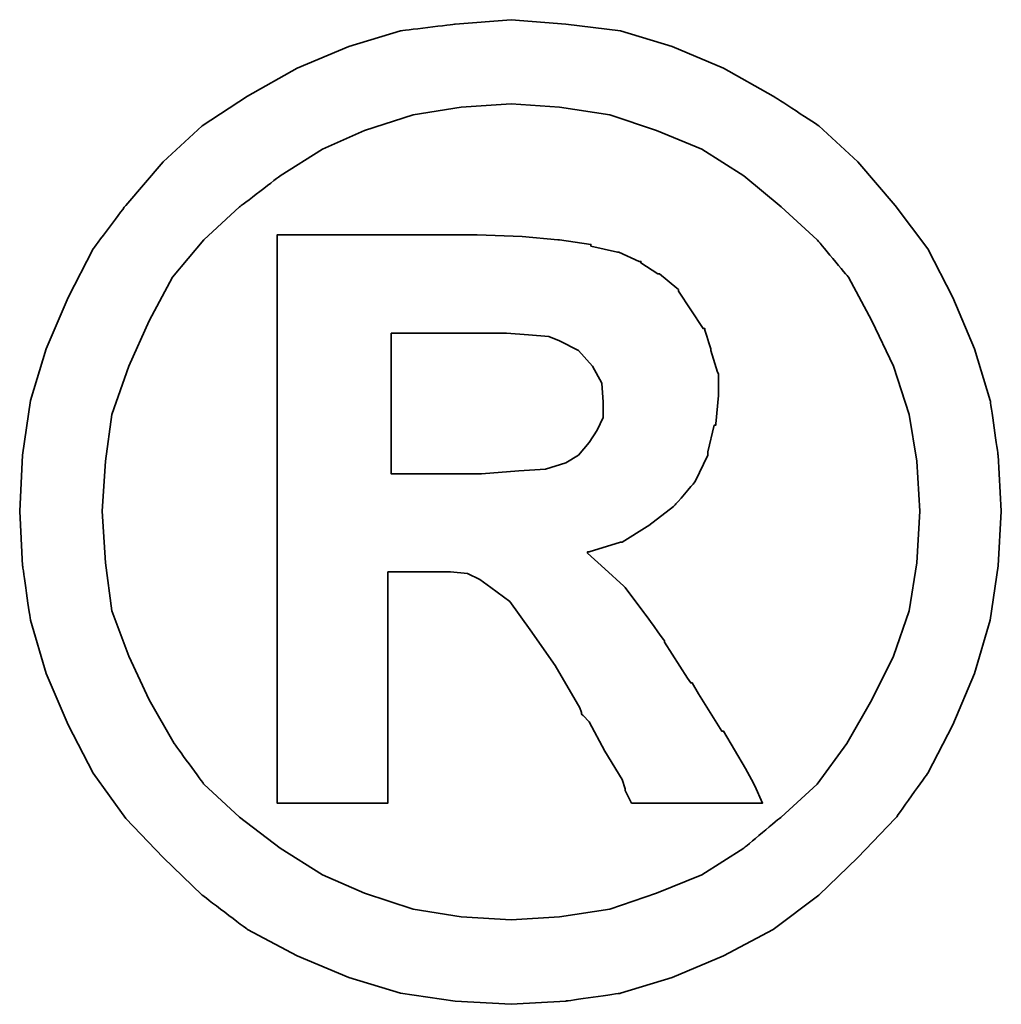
# Model space of a CAD drawing. Header units: millimetres. Extents: x 465 to 869, y -391 to -257.
# Tile 50 of 52: x 807.08 to 809.49, y -348.34 to -345.93. Entities that reach past the tile are written whole.
import ezdxf

# ---------------------------------------------------------------- set-up
doc = ezdxf.new("R2010")
doc.units = ezdxf.units.MM
doc.layers.add('DIM', color=4, linetype='CONTINUOUS')
doc.layers.add('layer 1', color=7, linetype='CONTINUOUS')

# ---------------------------------------------------------------- blocks, each defined once
blk = doc.blocks.new('TBI MOTION logo(完整正式版)')
at = {"layer": 'layer 1', "color": 22, "lineweight": 35}
for points, knots in [([(81.20634, 4.98624), (81.20634, 4.98624), (81.18649, 5.32862), (81.18649, 5.32862), (81.18649, 5.32862), (81.18649, 5.32862), (81.13886, 5.66206), (81.13886, 5.66206), (81.13886, 5.66206), (81.13886, 5.66206), (81.04359, 5.97764), (81.04359, 5.97764), (81.04359, 5.97764), (81.04359, 5.97764), (80.91061, 6.29124), (80.91061, 6.29124), (80.91061, 6.29124), (80.91061, 6.29124), (80.75778, 6.58697), (80.75778, 6.58697), (80.75778, 6.58697), (80.75778, 6.58697), (80.5593, 6.85294), (80.5593, 6.85294), (80.5593, 6.85294), (80.5593, 6.85294), (80.33105, 7.1189), (80.33105, 7.1189), (80.33105, 7.1189), (80.33105, 7.1189), (80.09287, 7.33921), (80.09287, 7.33921), (80.09287, 7.33921), (80.09287, 7.33921), (79.815, 7.51982), (79.815, 7.51982), (79.815, 7.51982), (79.815, 7.51982), (79.51133, 7.69051), (79.51133, 7.69051), (79.51133, 7.69051), (79.51133, 7.69051), (79.19773, 7.8235), (79.19773, 7.8235), (79.19773, 7.8235), (79.19773, 7.8235), (78.88215, 7.91877), (78.88215, 7.91877), (78.88215, 7.91877), (78.88215, 7.91877), (78.54871, 7.95846), (78.54871, 7.95846), (78.54871, 7.95846), (78.54871, 7.95846), (78.21526, 7.98625), (78.21526, 7.98625), (78.21526, 7.98625), (78.21526, 7.98625), (77.87388, 7.95846), (77.87388, 7.95846), (77.87388, 7.95846), (77.87388, 7.95846), (77.54044, 7.91877), (77.54044, 7.91877), (77.54044, 7.91877), (77.54044, 7.91877), (77.22485, 7.8235), (77.22485, 7.8235), (77.22485, 7.8235), (77.22485, 7.8235), (76.91027, 7.69051), (76.91027, 7.69051), (76.91027, 7.69051), (76.91027, 7.69051), (76.6056, 7.51982), (76.6056, 7.51982), (76.6056, 7.51982), (76.6056, 7.51982), (76.32972, 7.33921), (76.32972, 7.33921), (76.32972, 7.33921), (76.32972, 7.33921), (76.09154, 7.1189), (76.09154, 7.1189), (76.09154, 7.1189), (76.09154, 7.1189), (75.86329, 6.85294), (75.86329, 6.85294), (75.86329, 6.85294), (75.86329, 6.85294), (75.66382, 6.58697), (75.66382, 6.58697), (75.66382, 6.58697), (75.66382, 6.58697), (75.51099, 6.29124), (75.51099, 6.29124), (75.51099, 6.29124), (75.51099, 6.29124), (75.37702, 5.97764), (75.37702, 5.97764), (75.37702, 5.97764), (75.37702, 5.97764), (75.28175, 5.66206), (75.28175, 5.66206), (75.28175, 5.66206), (75.28175, 5.66206), (75.23411, 5.32862), (75.23411, 5.32862), (75.23411, 5.32862), (75.23411, 5.32862), (75.21625, 4.98624), (75.21625, 4.98624), (75.21625, 4.98624), (75.21625, 4.98624), (75.23411, 4.6528), (75.23411, 4.6528), (75.23411, 4.6528), (75.23411, 4.6528), (75.28175, 4.32035), (75.28175, 4.32035), (75.28175, 4.32035), (75.28175, 4.32035), (75.37702, 3.99583), (75.37702, 3.99583), (75.37702, 3.99583), (75.37702, 3.99583), (75.51099, 3.68224), (75.51099, 3.68224), (75.51099, 3.68224), (75.51099, 3.68224), (75.66382, 3.38749), (75.66382, 3.38749), (75.66382, 3.38749), (75.66382, 3.38749), (75.86329, 3.10963), (75.86329, 3.10963), (75.86329, 3.10963), (75.86329, 3.10963), (76.09154, 2.87145), (76.09154, 2.87145), (76.09154, 2.87145), (76.09154, 2.87145), (76.32972, 2.6432), (76.32972, 2.6432), (76.32972, 2.6432), (76.32972, 2.6432), (76.6056, 2.43381), (76.6056, 2.43381), (76.6056, 2.43381), (76.6056, 2.43381), (76.91027, 2.27205), (76.91027, 2.27205), (76.91027, 2.27205), (76.91027, 2.27205), (77.22485, 2.13906), (77.22485, 2.13906), (77.22485, 2.13906), (77.22485, 2.13906), (77.54044, 2.0438), (77.54044, 2.0438), (77.54044, 2.0438), (77.54044, 2.0438), (77.87388, 1.99616), (77.87388, 1.99616), (77.87388, 1.99616), (77.87388, 1.99616), (78.21526, 1.97631), (78.21526, 1.97631), (78.21526, 1.97631), (78.21526, 1.97631), (78.54871, 1.99616), (78.54871, 1.99616), (78.54871, 1.99616), (78.54871, 1.99616), (78.88215, 2.0438), (78.88215, 2.0438), (78.88215, 2.0438), (78.88215, 2.0438), (79.19773, 2.13906), (79.19773, 2.13906), (79.19773, 2.13906), (79.19773, 2.13906), (79.51133, 2.27205), (79.51133, 2.27205), (79.51133, 2.27205), (79.51133, 2.27205), (79.815, 2.43381), (79.815, 2.43381), (79.815, 2.43381), (79.815, 2.43381), (80.09287, 2.6432), (80.09287, 2.6432), (80.09287, 2.6432), (80.09287, 2.6432), (80.33105, 2.87145), (80.33105, 2.87145), (80.33105, 2.87145), (80.33105, 2.87145), (80.5593, 3.10963), (80.5593, 3.10963), (80.5593, 3.10963), (80.5593, 3.10963), (80.75778, 3.38749), (80.75778, 3.38749), (80.75778, 3.38749), (80.75778, 3.38749), (80.91061, 3.68224), (80.91061, 3.68224), (80.91061, 3.68224), (80.91061, 3.68224), (81.04359, 3.99583), (81.04359, 3.99583), (81.04359, 3.99583), (81.04359, 3.99583), (81.13886, 4.32035), (81.13886, 4.32035), (81.13886, 4.32035), (81.13886, 4.32035), (81.18649, 4.6528), (81.18649, 4.6528), (81.18649, 4.6528), (81.18649, 4.6528), (81.20634, 4.98624), (81.20634, 4.98624)], [0, 0, 0, 0, 0.0178571, 0.0178571, 0.0178571, 0.0178572, 0.0357143, 0.0357143, 0.0357143, 0.0357143, 0.0535714, 0.0535714, 0.0535714, 0.0535714, 0.0714286, 0.0714286, 0.0714286, 0.0714286, 0.0892857, 0.0892857, 0.0892857, 0.0892857, 0.1071429, 0.1071429, 0.1071429, 0.1071429, 0.125, 0.125, 0.125, 0.125, 0.1428571, 0.1428571, 0.1428571, 0.1428572, 0.1607143, 0.1607143, 0.1607143, 0.1607143, 0.1785714, 0.1785714, 0.1785714, 0.1785714, 0.1964286, 0.1964286, 0.1964286, 0.1964286, 0.2142857, 0.2142857, 0.2142857, 0.2142857, 0.2321429, 0.2321429, 0.2321429, 0.2321429, 0.25, 0.25, 0.25, 0.25, 0.2678571, 0.2678571, 0.2678571, 0.2678572, 0.2857143, 0.2857143, 0.2857143, 0.2857143, 0.3035714, 0.3035714, 0.3035714, 0.3035714, 0.3214286, 0.3214286, 0.3214286, 0.3214286, 0.3392857, 0.3392857, 0.3392857, 0.3392857, 0.3571429, 0.3571429, 0.3571429, 0.3571429, 0.375, 0.375, 0.375, 0.375, 0.3928571, 0.3928571, 0.3928571, 0.3928572, 0.4107143, 0.4107143, 0.4107143, 0.4107143, 0.4285714, 0.4285714, 0.4285714, 0.4285714, 0.4464286, 0.4464286, 0.4464286, 0.4464286, 0.4642857, 0.4642857, 0.4642857, 0.4642857, 0.4821429, 0.4821429, 0.4821429, 0.4821429, 0.5, 0.5, 0.5, 0.5, 0.5178571, 0.5178571, 0.5178571, 0.5178572, 0.5357143, 0.5357143, 0.5357143, 0.5357143, 0.5535714, 0.5535714, 0.5535714, 0.5535714, 0.5714286, 0.5714286, 0.5714286, 0.5714286, 0.5892857, 0.5892857, 0.5892857, 0.5892857, 0.6071429, 0.6071429, 0.6071429, 0.6071429, 0.625, 0.625, 0.625, 0.625, 0.6428571, 0.6428571, 0.6428571, 0.6428572, 0.6607143, 0.6607143, 0.6607143, 0.6607143, 0.6785714, 0.6785714, 0.6785714, 0.6785714, 0.6964286, 0.6964286, 0.6964286, 0.6964286, 0.7142857, 0.7142857, 0.7142857, 0.7142857, 0.7321429, 0.7321429, 0.7321429, 0.7321429, 0.75, 0.75, 0.75, 0.75, 0.7678571, 0.7678571, 0.7678571, 0.7678572, 0.7857143, 0.7857143, 0.7857143, 0.7857143, 0.8035714, 0.8035714, 0.8035714, 0.8035714, 0.8214286, 0.8214286, 0.8214286, 0.8214286, 0.8392857, 0.8392857, 0.8392857, 0.8392857, 0.8571429, 0.8571429, 0.8571429, 0.8571429, 0.875, 0.875, 0.875, 0.875, 0.8928571, 0.8928571, 0.8928571, 0.8928572, 0.9107143, 0.9107143, 0.9107143, 0.9107143, 0.9285714, 0.9285714, 0.9285714, 0.9285714, 0.9464286, 0.9464286, 0.9464286, 0.9464286, 0.9642857, 0.9642857, 0.9642857, 0.9642857, 0.9821429, 0.9821429, 0.9821429, 0.9821429, 1, 1, 1, 1]), ([(80.71014, 4.98624), (80.71014, 4.98624), (80.69129, 5.29091), (80.69129, 5.29091), (80.69129, 5.29091), (80.69129, 5.29091), (80.64464, 5.57672), (80.64464, 5.57672), (80.64464, 5.57672), (80.64464, 5.57672), (80.54937, 5.87245), (80.54937, 5.87245), (80.54937, 5.87245), (80.54937, 5.87245), (80.41639, 6.14833), (80.41639, 6.14833), (80.41639, 6.14833), (80.41639, 6.14833), (80.27349, 6.41429), (80.27349, 6.41429), (80.27349, 6.41429), (80.27349, 6.41429), (80.08295, 6.64255), (80.08295, 6.64255), (80.08295, 6.64255), (80.08295, 6.64255), (79.86264, 6.84301), (79.86264, 6.84301), (79.86264, 6.84301), (79.86264, 6.84301), (79.63439, 7.03355), (79.63439, 7.03355), (79.63439, 7.03355), (79.63439, 7.03355), (79.37835, 7.1963), (79.37835, 7.1963), (79.37835, 7.1963), (79.37835, 7.1963), (79.10246, 7.30944), (79.10246, 7.30944), (79.10246, 7.30944), (79.10246, 7.30944), (78.81665, 7.40471), (78.81665, 7.40471), (78.81665, 7.40471), (78.81665, 7.40471), (78.511, 7.45234), (78.511, 7.45234), (78.511, 7.45234), (78.511, 7.45234), (78.21526, 7.47219), (78.21526, 7.47219), (78.21526, 7.47219), (78.21526, 7.47219), (77.9106, 7.45234), (77.9106, 7.45234), (77.9106, 7.45234), (77.9106, 7.45234), (77.61685, 7.40471), (77.61685, 7.40471), (77.61685, 7.40471), (77.61685, 7.40471), (77.32012, 7.30944), (77.32012, 7.30944), (77.32012, 7.30944), (77.32012, 7.30944), (77.06309, 7.1963), (77.06309, 7.1963), (77.06309, 7.1963), (77.06309, 7.1963), (76.80606, 7.03355), (76.80606, 7.03355), (76.80606, 7.03355), (76.80606, 7.03355), (76.55797, 6.84301), (76.55797, 6.84301), (76.55797, 6.84301), (76.55797, 6.84301), (76.34063, 6.64255), (76.34063, 6.64255), (76.34063, 6.64255), (76.34063, 6.64255), (76.1491, 6.41429), (76.1491, 6.41429), (76.1491, 6.41429), (76.1491, 6.41429), (76.0062, 6.14833), (76.0062, 6.14833), (76.0062, 6.14833), (76.0062, 6.14833), (75.88314, 5.87245), (75.88314, 5.87245), (75.88314, 5.87245), (75.88314, 5.87245), (75.77794, 5.57672), (75.77794, 5.57672), (75.77794, 5.57672), (75.77794, 5.57672), (75.73924, 5.29091), (75.73924, 5.29091), (75.73924, 5.29091), (75.73924, 5.29091), (75.72039, 4.98624), (75.72039, 4.98624), (75.72039, 4.98624), (75.72039, 4.98624), (75.73924, 4.67165), (75.73924, 4.67165), (75.73924, 4.67165), (75.73924, 4.67165), (75.77794, 4.37791), (75.77794, 4.37791), (75.77794, 4.37791), (75.77794, 4.37791), (75.88314, 4.10102), (75.88314, 4.10102), (75.88314, 4.10102), (75.88314, 4.10102), (76.0062, 3.83407), (76.0062, 3.83407), (76.0062, 3.83407), (76.0062, 3.83407), (76.15902, 3.56811), (76.15902, 3.56811), (76.15902, 3.56811), (76.15902, 3.56811), (76.34063, 3.32001), (76.34063, 3.32001), (76.34063, 3.32001), (76.34063, 3.32001), (76.55797, 3.11955), (76.55797, 3.11955), (76.55797, 3.11955), (76.55797, 3.11955), (76.80606, 2.92901), (76.80606, 2.92901), (76.80606, 2.92901), (76.80606, 2.92901), (77.06309, 2.76725), (77.06309, 2.76725), (77.06309, 2.76725), (77.06309, 2.76725), (77.32012, 2.65412), (77.32012, 2.65412), (77.32012, 2.65412), (77.32012, 2.65412), (77.61685, 2.55786), (77.61685, 2.55786), (77.61685, 2.55786), (77.61685, 2.55786), (77.9106, 2.51022), (77.9106, 2.51022), (77.9106, 2.51022), (77.9106, 2.51022), (78.21526, 2.49137), (78.21526, 2.49137), (78.21526, 2.49137), (78.21526, 2.49137), (78.511, 2.51022), (78.511, 2.51022), (78.511, 2.51022), (78.511, 2.51022), (78.81665, 2.55786), (78.81665, 2.55786), (78.81665, 2.55786), (78.81665, 2.55786), (79.10246, 2.65412), (79.10246, 2.65412), (79.10246, 2.65412), (79.10246, 2.65412), (79.37835, 2.76725), (79.37835, 2.76725), (79.37835, 2.76725), (79.37835, 2.76725), (79.63439, 2.92901), (79.63439, 2.92901), (79.63439, 2.92901), (79.63439, 2.92901), (79.86264, 3.11955), (79.86264, 3.11955), (79.86264, 3.11955), (79.86264, 3.11955), (80.08295, 3.32001), (80.08295, 3.32001), (80.08295, 3.32001), (80.08295, 3.32001), (80.26356, 3.56811), (80.26356, 3.56811), (80.26356, 3.56811), (80.26356, 3.56811), (80.41639, 3.83407), (80.41639, 3.83407), (80.41639, 3.83407), (80.41639, 3.83407), (80.54937, 4.10102), (80.54937, 4.10102), (80.54937, 4.10102), (80.54937, 4.10102), (80.64464, 4.37791), (80.64464, 4.37791), (80.64464, 4.37791), (80.64464, 4.37791), (80.69129, 4.67165), (80.69129, 4.67165), (80.69129, 4.67165), (80.69129, 4.67165), (80.71014, 4.98624), (80.71014, 4.98624)], [0, 0, 0, 0, 0.0192308, 0.0192308, 0.0192308, 0.0192308, 0.0384615, 0.0384615, 0.0384615, 0.0384615, 0.0576923, 0.0576923, 0.0576923, 0.0576923, 0.0769231, 0.0769231, 0.0769231, 0.0769231, 0.0961538, 0.0961538, 0.0961538, 0.0961539, 0.1153846, 0.1153846, 0.1153846, 0.1153846, 0.1346154, 0.1346154, 0.1346154, 0.1346154, 0.1538462, 0.1538462, 0.1538462, 0.1538462, 0.1730769, 0.1730769, 0.1730769, 0.1730769, 0.1923077, 0.1923077, 0.1923077, 0.1923077, 0.2115385, 0.2115385, 0.2115385, 0.2115385, 0.2307692, 0.2307692, 0.2307692, 0.2307692, 0.25, 0.25, 0.25, 0.25, 0.2692308, 0.2692308, 0.2692308, 0.2692308, 0.2884615, 0.2884615, 0.2884615, 0.2884615, 0.3076923, 0.3076923, 0.3076923, 0.3076923, 0.3269231, 0.3269231, 0.3269231, 0.3269231, 0.3461538, 0.3461538, 0.3461538, 0.3461539, 0.3653846, 0.3653846, 0.3653846, 0.3653846, 0.3846154, 0.3846154, 0.3846154, 0.3846154, 0.4038462, 0.4038462, 0.4038462, 0.4038462, 0.4230769, 0.4230769, 0.4230769, 0.4230769, 0.4423077, 0.4423077, 0.4423077, 0.4423077, 0.4615385, 0.4615385, 0.4615385, 0.4615385, 0.4807692, 0.4807692, 0.4807692, 0.4807692, 0.5, 0.5, 0.5, 0.5, 0.5192308, 0.5192308, 0.5192308, 0.5192308, 0.5384615, 0.5384615, 0.5384615, 0.5384615, 0.5576923, 0.5576923, 0.5576923, 0.5576923, 0.5769231, 0.5769231, 0.5769231, 0.5769231, 0.5961538, 0.5961538, 0.5961538, 0.5961539, 0.6153846, 0.6153846, 0.6153846, 0.6153846, 0.6346154, 0.6346154, 0.6346154, 0.6346154, 0.6538462, 0.6538462, 0.6538462, 0.6538462, 0.6730769, 0.6730769, 0.6730769, 0.6730769, 0.6923077, 0.6923077, 0.6923077, 0.6923077, 0.7115385, 0.7115385, 0.7115385, 0.7115385, 0.7307692, 0.7307692, 0.7307692, 0.7307692, 0.75, 0.75, 0.75, 0.75, 0.7692308, 0.7692308, 0.7692308, 0.7692308, 0.7884615, 0.7884615, 0.7884615, 0.7884615, 0.8076923, 0.8076923, 0.8076923, 0.8076923, 0.8269231, 0.8269231, 0.8269231, 0.8269231, 0.8461538, 0.8461538, 0.8461538, 0.8461539, 0.8653846, 0.8653846, 0.8653846, 0.8653846, 0.8846154, 0.8846154, 0.8846154, 0.8846154, 0.9038462, 0.9038462, 0.9038462, 0.9038462, 0.9230769, 0.9230769, 0.9230769, 0.9230769, 0.9423077, 0.9423077, 0.9423077, 0.9423077, 0.9615385, 0.9615385, 0.9615385, 0.9615385, 0.9807692, 0.9807692, 0.9807692, 0.9807692, 1, 1, 1, 1]), ([(76.78721, 3.2823), (76.78721, 3.2823), (76.78721, 3.32001), (76.78721, 3.32001), (76.78721, 3.32001), (76.78721, 3.32001), (76.78721, 3.42422), (76.78721, 3.42422), (76.78721, 3.42422), (76.78721, 3.42422), (76.78721, 3.59689), (76.78721, 3.59689), (76.78721, 3.59689), (76.78721, 3.59689), (76.78721, 3.80529), (76.78721, 3.80529), (76.78721, 3.80529), (76.78721, 3.80529), (76.78721, 4.0524), (76.78721, 4.0524), (76.78721, 4.0524), (76.78721, 4.0524), (76.78721, 4.32035), (76.78721, 4.32035), (76.78721, 4.32035), (76.78721, 4.32035), (76.78721, 4.92868), (76.78721, 4.92868), (76.78721, 4.92868), (76.78721, 4.92868), (76.78721, 5.53801), (76.78721, 5.53801), (76.78721, 5.53801), (76.78721, 5.53801), (76.78721, 5.82482), (76.78721, 5.82482), (76.78721, 5.82482), (76.78721, 5.82482), (76.78721, 6.07291), (76.78721, 6.07291), (76.78721, 6.07291), (76.78721, 6.07291), (76.78721, 6.30017), (76.78721, 6.30017), (76.78721, 6.30017), (76.78721, 6.30017), (76.78721, 6.45399), (76.78721, 6.45399), (76.78721, 6.45399), (76.78721, 6.45399), (76.78721, 6.5572), (76.78721, 6.5572), (76.78721, 6.5572), (76.78721, 6.5572), (76.78721, 6.59689), (76.78721, 6.59689), (76.78721, 6.59689), (76.78721, 6.59689), (76.78721, 6.67232), (76.78721, 6.67232), (76.78721, 6.67232), (76.78721, 6.67232), (76.8537, 6.67232), (76.8537, 6.67232), (76.8537, 6.67232), (76.8537, 6.67232), (76.87355, 6.67232), (76.87355, 6.67232), (76.87355, 6.67232), (76.87355, 6.67232), (76.91027, 6.67232), (76.91027, 6.67232), (76.91027, 6.67232), (76.91027, 6.67232), (77.04424, 6.67232), (77.04424, 6.67232), (77.04424, 6.67232), (77.04424, 6.67232), (77.22485, 6.67232), (77.22485, 6.67232), (77.22485, 6.67232), (77.22485, 6.67232), (77.43524, 6.67232), (77.43524, 6.67232), (77.43524, 6.67232), (77.43524, 6.67232), (77.65357, 6.67232), (77.65357, 6.67232), (77.65357, 6.67232), (77.65357, 6.67232), (77.82625, 6.67232), (77.82625, 6.67232), (77.82625, 6.67232), (77.82625, 6.67232), (77.94037, 6.67232), (77.94037, 6.67232), (77.94037, 6.67232), (77.94037, 6.67232), (77.97709, 6.67232), (77.97709, 6.67232), (77.97709, 6.67232), (77.97709, 6.67232), (77.99694, 6.67232), (77.99694, 6.67232), (77.99694, 6.67232), (77.99694, 6.67232), (78.00686, 6.67232), (78.00686, 6.67232), (78.00686, 6.67232), (78.00686, 6.67232), (78.28275, 6.6624), (78.28275, 6.6624), (78.28275, 6.6624), (78.28275, 6.6624), (78.50107, 6.64255), (78.50107, 6.64255), (78.50107, 6.64255), (78.50107, 6.64255), (78.511, 6.64255), (78.511, 6.64255), (78.511, 6.64255), (78.511, 6.64255), (78.70154, 6.61476), (78.70154, 6.61476), (78.70154, 6.61476), (78.70154, 6.61476), (78.70154, 6.60483), (78.70154, 6.60483), (78.70154, 6.60483), (78.70154, 6.60483), (78.86429, 6.56713), (78.86429, 6.56713), (78.86429, 6.56713), (78.86429, 6.56713), (78.87223, 6.56713), (78.87223, 6.56713), (78.87223, 6.56713), (78.87223, 6.56713), (78.99727, 6.51056), (78.99727, 6.51056), (78.99727, 6.51056), (78.99727, 6.51056), (79.00719, 6.51056), (79.00719, 6.51056), (79.00719, 6.51056), (79.00719, 6.51056), (79.00719, 6.50162), (79.00719, 6.50162), (79.00719, 6.50162), (79.00719, 6.50162), (79.1104, 6.43415), (79.1104, 6.43415), (79.1104, 6.43415), (79.1104, 6.43415), (79.12132, 6.43415), (79.12132, 6.43415), (79.12132, 6.43415), (79.12132, 6.43415), (79.22552, 6.34781), (79.22552, 6.34781), (79.22552, 6.34781), (79.22552, 6.34781), (79.23544, 6.33888), (79.23544, 6.33888), (79.23544, 6.33888), (79.23544, 6.33888), (79.23544, 6.32895), (79.23544, 6.32895), (79.23544, 6.32895), (79.23544, 6.32895), (79.31087, 6.21483), (79.31087, 6.21483), (79.31087, 6.21483), (79.31087, 6.21483), (79.38629, 6.1007), (79.38629, 6.1007), (79.38629, 6.1007), (79.38629, 6.1007), (79.3972, 6.1007), (79.3972, 6.1007), (79.3972, 6.1007), (79.3972, 6.1007), (79.3972, 6.09078), (79.3972, 6.09078), (79.3972, 6.09078), (79.3972, 6.09078), (79.43392, 5.97764), (79.43392, 5.97764), (79.43392, 5.97764), (79.43392, 5.97764), (79.43392, 5.96772), (79.43392, 5.96772), (79.43392, 5.96772), (79.43392, 5.96772), (79.47362, 5.83474), (79.47362, 5.83474), (79.47362, 5.83474), (79.47362, 5.83474), (79.48156, 5.82482), (79.48156, 5.82482), (79.48156, 5.82482), (79.48156, 5.82482), (79.48156, 5.69977), (79.48156, 5.69977), (79.48156, 5.69977), (79.48156, 5.69977), (79.48156, 5.69183), (79.48156, 5.69183), (79.48156, 5.69183), (79.48156, 5.69183), (79.4637, 5.51915), (79.4637, 5.51915), (79.4637, 5.51915), (79.4637, 5.51915), (79.4637, 5.51122), (79.4637, 5.51122), (79.4637, 5.51122), (79.4637, 5.51122), (79.45377, 5.51122), (79.45377, 5.51122), (79.45377, 5.51122), (79.45377, 5.51122), (79.41507, 5.34847), (79.41507, 5.34847), (79.41507, 5.34847), (79.41507, 5.34847), (79.41507, 5.33854), (79.41507, 5.33854), (79.41507, 5.33854), (79.41507, 5.33854), (79.41507, 5.32862), (79.41507, 5.32862), (79.41507, 5.32862), (79.41507, 5.32862), (79.33865, 5.16785), (79.33865, 5.16785), (79.33865, 5.16785), (79.33865, 5.16785), (79.33071, 5.15693), (79.33071, 5.15693), (79.33071, 5.15693), (79.33071, 5.15693), (79.2156, 5.02495), (79.2156, 5.02495), (79.2156, 5.02495), (79.2156, 5.02495), (79.20567, 5.01502), (79.20567, 5.01502), (79.20567, 5.01502), (79.20567, 5.01502), (79.05483, 4.89991), (79.05483, 4.89991), (79.05483, 4.89991), (79.05483, 4.89991), (79.04491, 4.89197), (79.04491, 4.89197), (79.04491, 4.89197), (79.04491, 4.89197), (78.89208, 4.7967), (78.89208, 4.7967), (78.89208, 4.7967), (78.89208, 4.7967), (78.88215, 4.7967), (78.88215, 4.7967), (78.88215, 4.7967), (78.88215, 4.7967), (78.69161, 4.73913), (78.69161, 4.73913), (78.69161, 4.73913), (78.69161, 4.73913), (78.68169, 4.73913), (78.68169, 4.73913), (78.68169, 4.73913), (78.68169, 4.73913), (78.68169, 4.72921), (78.68169, 4.72921), (78.68169, 4.72921), (78.68169, 4.72921), (78.78688, 4.63394), (78.78688, 4.63394), (78.78688, 4.63394), (78.78688, 4.63394), (78.902, 4.52875), (78.902, 4.52875), (78.902, 4.52875), (78.902, 4.52875), (78.91093, 4.52081), (78.91093, 4.52081), (78.91093, 4.52081), (78.91093, 4.52081), (79.02506, 4.36798), (79.02506, 4.36798), (79.02506, 4.36798), (79.02506, 4.36798), (79.1501, 4.1953), (79.1501, 4.1953), (79.1501, 4.1953), (79.1501, 4.1953), (79.1501, 4.18736), (79.1501, 4.18736), (79.1501, 4.18736), (79.1501, 4.18736), (79.29201, 3.96705), (79.29201, 3.96705), (79.29201, 3.96705), (79.29201, 3.96705), (79.31087, 3.93828), (79.31087, 3.93828), (79.31087, 3.93828), (79.31087, 3.93828), (79.32079, 3.93828), (79.32079, 3.93828), (79.32079, 3.93828), (79.32079, 3.93828), (79.3585, 3.87178), (79.3585, 3.87178), (79.3585, 3.87178), (79.3585, 3.87178), (79.50141, 3.64353), (79.50141, 3.64353), (79.50141, 3.64353), (79.50141, 3.64353), (79.51133, 3.64353), (79.51133, 3.64353), (79.51133, 3.64353), (79.51133, 3.64353), (79.64431, 3.41528), (79.64431, 3.41528), (79.64431, 3.41528), (79.64431, 3.41528), (79.68202, 3.3478), (79.68202, 3.3478), (79.68202, 3.3478), (79.68202, 3.3478), (79.70187, 3.31009), (79.70187, 3.31009), (79.70187, 3.31009), (79.70187, 3.31009), (79.7495, 3.2049), (79.7495, 3.2049), (79.7495, 3.2049), (79.7495, 3.2049), (79.64431, 3.2049), (79.64431, 3.2049), (79.64431, 3.2049), (79.64431, 3.2049), (79.62546, 3.2049), (79.62546, 3.2049), (79.62546, 3.2049), (79.62546, 3.2049), (79.53912, 3.2049), (79.53912, 3.2049), (79.53912, 3.2049), (79.53912, 3.2049), (79.31087, 3.2049), (79.31087, 3.2049), (79.31087, 3.2049), (79.31087, 3.2049), (79.08262, 3.2049), (79.08262, 3.2049), (79.08262, 3.2049), (79.08262, 3.2049), (79.00719, 3.2049), (79.00719, 3.2049), (79.00719, 3.2049), (79.00719, 3.2049), (78.98735, 3.2049), (78.98735, 3.2049), (78.98735, 3.2049), (78.98735, 3.2049), (78.94964, 3.2049), (78.94964, 3.2049), (78.94964, 3.2049), (78.94964, 3.2049), (78.92979, 3.24459), (78.92979, 3.24459), (78.92979, 3.24459), (78.92979, 3.24459), (78.91093, 3.2823), (78.91093, 3.2823), (78.91093, 3.2823), (78.91093, 3.2823), (78.91093, 3.29223), (78.91093, 3.29223), (78.91093, 3.29223), (78.91093, 3.29223), (78.89208, 3.3478), (78.89208, 3.3478), (78.89208, 3.3478), (78.89208, 3.3478), (78.78688, 3.52048), (78.78688, 3.52048), (78.78688, 3.52048), (78.78688, 3.52048), (78.69161, 3.7001), (78.69161, 3.7001), (78.69161, 3.7001), (78.69161, 3.7001), (78.6539, 3.7388), (78.6539, 3.7388), (78.6539, 3.7388), (78.6539, 3.7388), (78.64398, 3.74873), (78.64398, 3.74873), (78.64398, 3.74873), (78.64398, 3.74873), (78.64398, 3.75766), (78.64398, 3.75766), (78.64398, 3.75766), (78.64398, 3.75766), (78.63405, 3.78644), (78.63405, 3.78644), (78.63405, 3.78644), (78.63405, 3.78644), (78.48321, 4.04347), (78.48321, 4.04347), (78.48321, 4.04347), (78.48321, 4.04347), (78.33038, 4.2618), (78.33038, 4.2618), (78.33038, 4.2618), (78.33038, 4.2618), (78.20732, 4.43447), (78.20732, 4.43447), (78.20732, 4.43447), (78.20732, 4.43447), (78.09221, 4.52081), (78.09221, 4.52081), (78.09221, 4.52081), (78.09221, 4.52081), (78.02472, 4.56845), (78.02472, 4.56845), (78.02472, 4.56845), (78.02472, 4.56845), (77.9493, 4.60616), (77.9493, 4.60616), (77.9493, 4.60616), (77.9493, 4.60616), (77.8451, 4.61608), (77.8451, 4.61608), (77.8451, 4.61608), (77.8451, 4.61608), (77.71113, 4.61608), (77.71113, 4.61608), (77.71113, 4.61608), (77.71113, 4.61608), (77.69128, 4.61608), (77.69128, 4.61608), (77.69128, 4.61608), (77.69128, 4.61608), (77.67342, 4.61608), (77.67342, 4.61608), (77.67342, 4.61608), (77.67342, 4.61608), (77.5583, 4.61608), (77.5583, 4.61608), (77.5583, 4.61608), (77.5583, 4.61608), (77.46303, 4.61608), (77.46303, 4.61608), (77.46303, 4.61608), (77.46303, 4.61608), (77.46303, 4.54761), (77.46303, 4.54761), (77.46303, 4.54761), (77.46303, 4.54761), (77.46303, 4.47318), (77.46303, 4.47318), (77.46303, 4.47318), (77.46303, 4.47318), (77.46303, 4.24294), (77.46303, 4.24294), (77.46303, 4.24294), (77.46303, 4.24294), (77.46303, 3.99583), (77.46303, 3.99583), (77.46303, 3.99583), (77.46303, 3.99583), (77.46303, 3.72888), (77.46303, 3.72888), (77.46303, 3.72888), (77.46303, 3.72888), (77.46303, 3.51055), (77.46303, 3.51055), (77.46303, 3.51055), (77.46303, 3.51055), (77.46303, 3.42422), (77.46303, 3.42422), (77.46303, 3.42422), (77.46303, 3.42422), (77.46303, 3.35773), (77.46303, 3.35773), (77.46303, 3.35773), (77.46303, 3.35773), (77.46303, 3.30017), (77.46303, 3.30017), (77.46303, 3.30017), (77.46303, 3.30017), (77.46303, 3.2823), (77.46303, 3.2823), (77.46303, 3.2823), (77.46303, 3.2823), (77.46303, 3.2049), (77.46303, 3.2049), (77.46303, 3.2049), (77.46303, 3.2049), (77.39753, 3.2049), (77.39753, 3.2049), (77.39753, 3.2049), (77.39753, 3.2049), (77.37768, 3.2049), (77.37768, 3.2049), (77.37768, 3.2049), (77.37768, 3.2049), (77.32012, 3.2049), (77.32012, 3.2049), (77.32012, 3.2049), (77.32012, 3.2049), (77.12165, 3.2049), (77.12165, 3.2049), (77.12165, 3.2049), (77.12165, 3.2049), (76.94897, 3.2049), (76.94897, 3.2049), (76.94897, 3.2049), (76.94897, 3.2049), (76.8924, 3.2049), (76.8924, 3.2049), (76.8924, 3.2049), (76.8924, 3.2049), (76.8537, 3.2049), (76.8537, 3.2049), (76.8537, 3.2049), (76.8537, 3.2049), (76.78721, 3.2049), (76.78721, 3.2049), (76.78721, 3.2049), (76.78721, 3.2049), (76.78721, 3.2823), (76.78721, 3.2823)], [0, 0, 0, 0, 0.0074074, 0.0074074, 0.0074074, 0.0074074, 0.0148148, 0.0148148, 0.0148148, 0.0148148, 0.0222222, 0.0222222, 0.0222222, 0.0222222, 0.0296296, 0.0296296, 0.0296296, 0.0296296, 0.037037, 0.037037, 0.037037, 0.037037, 0.0444444, 0.0444444, 0.0444444, 0.0444445, 0.0518519, 0.0518519, 0.0518519, 0.0518519, 0.0592593, 0.0592593, 0.0592593, 0.0592593, 0.0666667, 0.0666667, 0.0666667, 0.0666667, 0.0740741, 0.0740741, 0.0740741, 0.0740741, 0.0814815, 0.0814815, 0.0814815, 0.0814815, 0.0888889, 0.0888889, 0.0888889, 0.0888889, 0.0962963, 0.0962963, 0.0962963, 0.0962963, 0.1037037, 0.1037037, 0.1037037, 0.1037037, 0.1111111, 0.1111111, 0.1111111, 0.1111111, 0.1185185, 0.1185185, 0.1185185, 0.1185185, 0.1259259, 0.1259259, 0.1259259, 0.1259259, 0.1333333, 0.1333333, 0.1333333, 0.1333333, 0.1407407, 0.1407407, 0.1407407, 0.1407408, 0.1481481, 0.1481481, 0.1481481, 0.1481482, 0.1555556, 0.1555556, 0.1555556, 0.1555556, 0.162963, 0.162963, 0.162963, 0.162963, 0.1703704, 0.1703704, 0.1703704, 0.1703704, 0.1777778, 0.1777778, 0.1777778, 0.1777778, 0.1851852, 0.1851852, 0.1851852, 0.1851852, 0.1925926, 0.1925926, 0.1925926, 0.1925926, 0.2, 0.2, 0.2, 0.2, 0.2074074, 0.2074074, 0.2074074, 0.2074074, 0.2148148, 0.2148148, 0.2148148, 0.2148148, 0.2222222, 0.2222222, 0.2222222, 0.2222222, 0.2296296, 0.2296296, 0.2296296, 0.2296296, 0.237037, 0.237037, 0.237037, 0.237037, 0.2444444, 0.2444444, 0.2444444, 0.2444445, 0.2518519, 0.2518519, 0.2518519, 0.2518519, 0.2592593, 0.2592593, 0.2592593, 0.2592593, 0.2666667, 0.2666667, 0.2666667, 0.2666667, 0.2740741, 0.2740741, 0.2740741, 0.2740741, 0.2814815, 0.2814815, 0.2814815, 0.2814815, 0.2888889, 0.2888889, 0.2888889, 0.2888889, 0.2962963, 0.2962963, 0.2962963, 0.2962963, 0.3037037, 0.3037037, 0.3037037, 0.3037037, 0.3111111, 0.3111111, 0.3111111, 0.3111111, 0.3185185, 0.3185185, 0.3185185, 0.3185185, 0.3259259, 0.3259259, 0.3259259, 0.3259259, 0.3333333, 0.3333333, 0.3333333, 0.3333333, 0.3407407, 0.3407407, 0.3407407, 0.3407408, 0.3481481, 0.3481481, 0.3481481, 0.3481482, 0.3555556, 0.3555556, 0.3555556, 0.3555556, 0.362963, 0.362963, 0.362963, 0.362963, 0.3703704, 0.3703704, 0.3703704, 0.3703704, 0.3777778, 0.3777778, 0.3777778, 0.3777778, 0.3851852, 0.3851852, 0.3851852, 0.3851852, 0.3925926, 0.3925926, 0.3925926, 0.3925926, 0.4, 0.4, 0.4, 0.4, 0.4074074, 0.4074074, 0.4074074, 0.4074074, 0.4148148, 0.4148148, 0.4148148, 0.4148148, 0.4222222, 0.4222222, 0.4222222, 0.4222222, 0.4296296, 0.4296296, 0.4296296, 0.4296296, 0.437037, 0.437037, 0.437037, 0.437037, 0.4444444, 0.4444444, 0.4444444, 0.4444445, 0.4518519, 0.4518519, 0.4518519, 0.4518519, 0.4592593, 0.4592593, 0.4592593, 0.4592593, 0.4666667, 0.4666667, 0.4666667, 0.4666667, 0.4740741, 0.4740741, 0.4740741, 0.4740741, 0.4814815, 0.4814815, 0.4814815, 0.4814815, 0.4888889, 0.4888889, 0.4888889, 0.4888889, 0.4962963, 0.4962963, 0.4962963, 0.4962963, 0.5037037, 0.5037037, 0.5037037, 0.5037037, 0.5111111, 0.5111111, 0.5111111, 0.5111111, 0.5185185, 0.5185185, 0.5185185, 0.5185185, 0.5259259, 0.5259259, 0.5259259, 0.5259259, 0.5333333, 0.5333333, 0.5333333, 0.5333333, 0.5407407, 0.5407407, 0.5407407, 0.5407408, 0.5481481, 0.5481481, 0.5481481, 0.5481482, 0.5555556, 0.5555556, 0.5555556, 0.5555556, 0.562963, 0.562963, 0.562963, 0.562963, 0.5703704, 0.5703704, 0.5703704, 0.5703704, 0.5777778, 0.5777778, 0.5777778, 0.5777778, 0.5851852, 0.5851852, 0.5851852, 0.5851852, 0.5925926, 0.5925926, 0.5925926, 0.5925926, 0.6, 0.6, 0.6, 0.6, 0.6074074, 0.6074074, 0.6074074, 0.6074074, 0.6148148, 0.6148148, 0.6148148, 0.6148148, 0.6222222, 0.6222222, 0.6222222, 0.6222222, 0.6296296, 0.6296296, 0.6296296, 0.6296296, 0.637037, 0.637037, 0.637037, 0.637037, 0.6444444, 0.6444444, 0.6444444, 0.6444445, 0.6518519, 0.6518519, 0.6518519, 0.6518519, 0.6592593, 0.6592593, 0.6592593, 0.6592593, 0.6666667, 0.6666667, 0.6666667, 0.6666667, 0.6740741, 0.6740741, 0.6740741, 0.6740741, 0.6814815, 0.6814815, 0.6814815, 0.6814815, 0.6888889, 0.6888889, 0.6888889, 0.6888889, 0.6962963, 0.6962963, 0.6962963, 0.6962963, 0.7037037, 0.7037037, 0.7037037, 0.7037037, 0.7111111, 0.7111111, 0.7111111, 0.7111111, 0.7185185, 0.7185185, 0.7185185, 0.7185185, 0.7259259, 0.7259259, 0.7259259, 0.7259259, 0.7333333, 0.7333333, 0.7333333, 0.7333333, 0.7407407, 0.7407407, 0.7407407, 0.7407408, 0.7481481, 0.7481481, 0.7481481, 0.7481482, 0.7555556, 0.7555556, 0.7555556, 0.7555556, 0.762963, 0.762963, 0.762963, 0.762963, 0.7703704, 0.7703704, 0.7703704, 0.7703704, 0.7777778, 0.7777778, 0.7777778, 0.7777778, 0.7851852, 0.7851852, 0.7851852, 0.7851852, 0.7925926, 0.7925926, 0.7925926, 0.7925926, 0.8, 0.8, 0.8, 0.8, 0.8074074, 0.8074074, 0.8074074, 0.8074074, 0.8148148, 0.8148148, 0.8148148, 0.8148148, 0.8222222, 0.8222222, 0.8222222, 0.8222222, 0.8296296, 0.8296296, 0.8296296, 0.8296296, 0.837037, 0.837037, 0.837037, 0.837037, 0.8444444, 0.8444444, 0.8444444, 0.8444445, 0.8518519, 0.8518519, 0.8518519, 0.8518519, 0.8592593, 0.8592593, 0.8592593, 0.8592593, 0.8666667, 0.8666667, 0.8666667, 0.8666667, 0.8740741, 0.8740741, 0.8740741, 0.8740741, 0.8814815, 0.8814815, 0.8814815, 0.8814815, 0.8888889, 0.8888889, 0.8888889, 0.8888889, 0.8962963, 0.8962963, 0.8962963, 0.8962963, 0.9037037, 0.9037037, 0.9037037, 0.9037037, 0.9111111, 0.9111111, 0.9111111, 0.9111111, 0.9185185, 0.9185185, 0.9185185, 0.9185185, 0.9259259, 0.9259259, 0.9259259, 0.9259259, 0.9333333, 0.9333333, 0.9333333, 0.9333333, 0.9407407, 0.9407407, 0.9407407, 0.9407408, 0.9481481, 0.9481481, 0.9481481, 0.9481482, 0.9555556, 0.9555556, 0.9555556, 0.9555556, 0.962963, 0.962963, 0.962963, 0.962963, 0.9703704, 0.9703704, 0.9703704, 0.9703704, 0.9777778, 0.9777778, 0.9777778, 0.9777778, 0.9851852, 0.9851852, 0.9851852, 0.9851852, 0.9925926, 0.9925926, 0.9925926, 0.9925926, 1, 1, 1, 1]), ([(77.48288, 6.07291), (77.48288, 6.07291), (77.48288, 5.99551), (77.48288, 5.99551), (77.48288, 5.99551), (77.48288, 5.99551), (77.48288, 5.82482), (77.48288, 5.82482), (77.48288, 5.82482), (77.48288, 5.82482), (77.48288, 5.63328), (77.48288, 5.63328), (77.48288, 5.63328), (77.48288, 5.63328), (77.48288, 5.46358), (77.48288, 5.46358), (77.48288, 5.46358), (77.48288, 5.46358), (77.48288, 5.29091), (77.48288, 5.29091), (77.48288, 5.29091), (77.48288, 5.29091), (77.48288, 5.21449), (77.48288, 5.21449), (77.48288, 5.21449), (77.48288, 5.21449), (77.50074, 5.21449), (77.50074, 5.21449), (77.50074, 5.21449), (77.50074, 5.21449), (77.71113, 5.21449), (77.71113, 5.21449), (77.71113, 5.21449), (77.71113, 5.21449), (77.94037, 5.21449), (77.94037, 5.21449), (77.94037, 5.21449), (77.94037, 5.21449), (78.01579, 5.21449), (78.01579, 5.21449), (78.01579, 5.21449), (78.01579, 5.21449), (78.03465, 5.21449), (78.03465, 5.21449), (78.03465, 5.21449), (78.03465, 5.21449), (78.2629, 5.23335), (78.2629, 5.23335), (78.2629, 5.23335), (78.2629, 5.23335), (78.42565, 5.24327), (78.42565, 5.24327), (78.42565, 5.24327), (78.42565, 5.24327), (78.54871, 5.28098), (78.54871, 5.28098), (78.54871, 5.28098), (78.54871, 5.28098), (78.62611, 5.32862), (78.62611, 5.32862), (78.62611, 5.32862), (78.62611, 5.32862), (78.69161, 5.40503), (78.69161, 5.40503), (78.69161, 5.40503), (78.69161, 5.40503), (78.73925, 5.48145), (78.73925, 5.48145), (78.73925, 5.48145), (78.73925, 5.48145), (78.77696, 5.55885), (78.77696, 5.55885), (78.77696, 5.55885), (78.77696, 5.55885), (78.77696, 5.65214), (78.77696, 5.65214), (78.77696, 5.65214), (78.77696, 5.65214), (78.76902, 5.76726), (78.76902, 5.76726), (78.76902, 5.76726), (78.76902, 5.76726), (78.71146, 5.87245), (78.71146, 5.87245), (78.71146, 5.87245), (78.71146, 5.87245), (78.62611, 5.96772), (78.62611, 5.96772), (78.62611, 5.96772), (78.62611, 5.96772), (78.511, 6.02528), (78.511, 6.02528), (78.511, 6.02528), (78.511, 6.02528), (78.44451, 6.05306), (78.44451, 6.05306), (78.44451, 6.05306), (78.44451, 6.05306), (78.32046, 6.06299), (78.32046, 6.06299), (78.32046, 6.06299), (78.32046, 6.06299), (78.18748, 6.07291), (78.18748, 6.07291), (78.18748, 6.07291), (78.18748, 6.07291), (77.99694, 6.07291), (77.99694, 6.07291), (77.99694, 6.07291), (77.99694, 6.07291), (77.97709, 6.07291), (77.97709, 6.07291), (77.97709, 6.07291), (77.97709, 6.07291), (77.90167, 6.07291), (77.90167, 6.07291), (77.90167, 6.07291), (77.90167, 6.07291), (77.69128, 6.07291), (77.69128, 6.07291), (77.69128, 6.07291), (77.69128, 6.07291), (77.50074, 6.07291), (77.50074, 6.07291), (77.50074, 6.07291), (77.50074, 6.07291), (77.48288, 6.07291), (77.48288, 6.07291)], [0, 0, 0, 0, 0.03125, 0.03125, 0.03125, 0.03125, 0.0625, 0.0625, 0.0625, 0.0625, 0.09375, 0.09375, 0.09375, 0.09375, 0.125, 0.125, 0.125, 0.125, 0.15625, 0.15625, 0.15625, 0.15625, 0.1875, 0.1875, 0.1875, 0.1875, 0.21875, 0.21875, 0.21875, 0.21875, 0.25, 0.25, 0.25, 0.25, 0.28125, 0.28125, 0.28125, 0.28125, 0.3125, 0.3125, 0.3125, 0.3125, 0.34375, 0.34375, 0.34375, 0.34375, 0.375, 0.375, 0.375, 0.375, 0.40625, 0.40625, 0.40625, 0.40625, 0.4375, 0.4375, 0.4375, 0.4375, 0.46875, 0.46875, 0.46875, 0.46875, 0.5, 0.5, 0.5, 0.5, 0.53125, 0.53125, 0.53125, 0.53125, 0.5625, 0.5625, 0.5625, 0.5625, 0.59375, 0.59375, 0.59375, 0.59375, 0.625, 0.625, 0.625, 0.625, 0.65625, 0.65625, 0.65625, 0.65625, 0.6875, 0.6875, 0.6875, 0.6875, 0.71875, 0.71875, 0.71875, 0.71875, 0.75, 0.75, 0.75, 0.75, 0.78125, 0.78125, 0.78125, 0.78125, 0.8125, 0.8125, 0.8125, 0.8125, 0.84375, 0.84375, 0.84375, 0.84375, 0.875, 0.875, 0.875, 0.875, 0.90625, 0.90625, 0.90625, 0.90625, 0.9375, 0.9375, 0.9375, 0.9375, 0.96875, 0.96875, 0.96875, 0.96875, 1, 1, 1, 1])]:
    blk.add_open_spline(points, degree=3, knots=knots, dxfattribs=at)

msp = doc.modelspace()

# ---------------------------------------------------------------- block references
at = {"layer": 'DIM', "color": 0, "xscale": 0.4013856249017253, "yscale": 0.4013856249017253, "zscale": 0.4013856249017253}
msp.add_blockref('TBI MOTION logo(完整正式版)', (776.894, -349.1353), dxfattribs=at)

doc.saveas('drawing.dxf')
